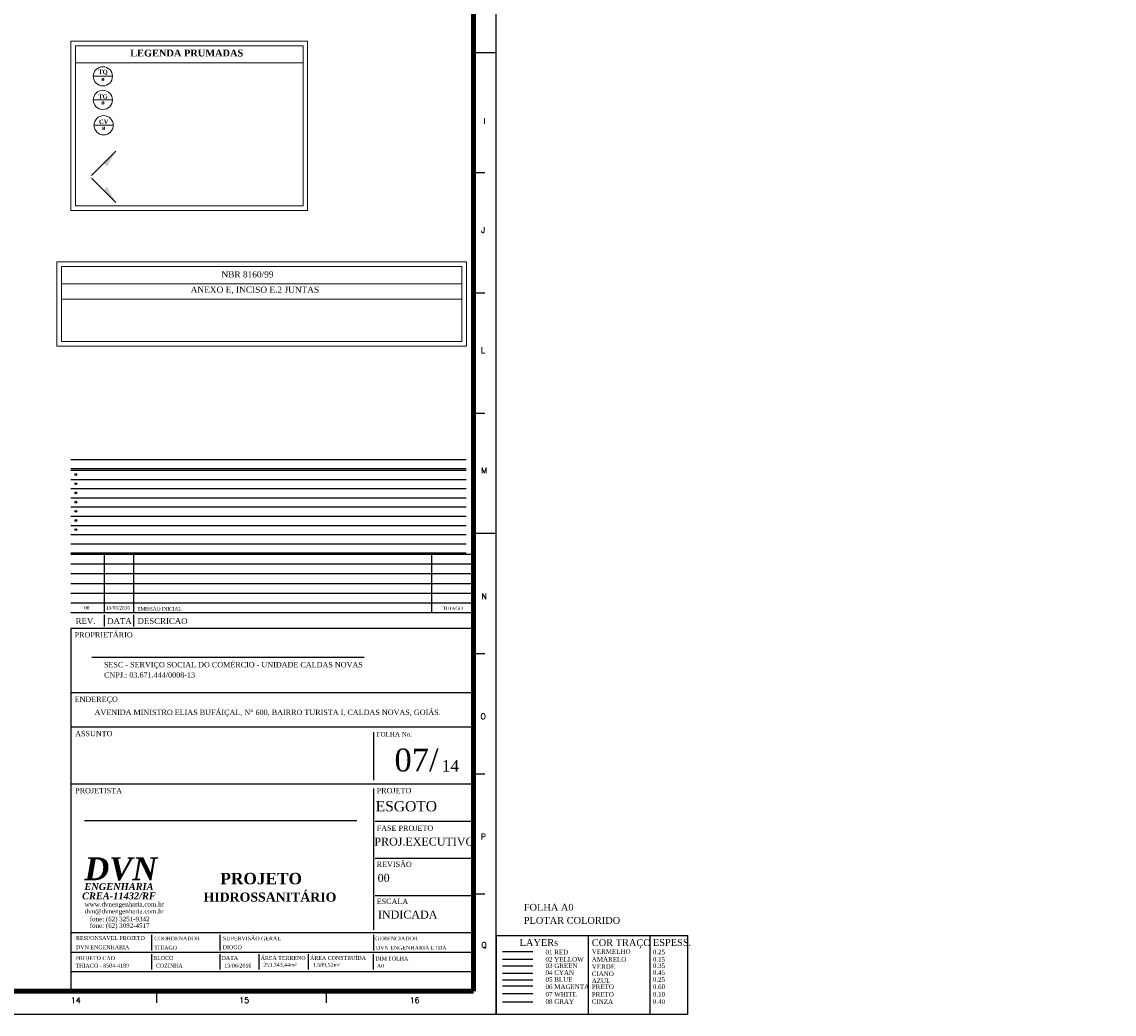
# Model space of a CAD drawing. Header units: millimetres. Extents: x 335 to 729716, y -1 to 84.
# Tile 2 of 4: x 433 to 481, y -1 to 43. Entities that reach past the tile are written whole.
import ezdxf

# ---------------------------------------------------------------- set-up
doc = ezdxf.new("R2010")
doc.units = ezdxf.units.MM
doc.header["$MEASUREMENT"] = 0
for name, color, linetype in [('2', 7, 'Continuous'), ('224', 1, 'Continuous'), ('229', 3, 'Continuous'), ('250', 4, 'Continuous'), ('255', 7, 'Continuous'), ('5', 5, 'Continuous'), ('8', 3, 'Continuous'), ('Margem', 4, 'Continuous'), ('Selo', 2, 'Continuous'), ('TEXTO', 7, 'Continuous'), ('TEXTO CARIMBO', 7, 'Continuous')]:
    doc.layers.add(name, color=color, linetype=linetype)
for name, color, linetype, lineweight in [('AP-Indicação coluna', 5, 'Continuous', 20), ('AP-Textos coluna', 7, 'Continuous', 20), ('Nível 1', 7, 'Continuous', 5), ('Textos', 7, 'Continuous', 5), ('TQ-Colunas', 7, 'Continuous', 20)]:
    doc.layers.add(name, color=color, linetype=linetype, lineweight=lineweight)
doc.styles.add('ROMANS', font='ROMANS')
doc.styles.add('TimesNewRoman', font='times.ttf')
doc.styles.add('TimesNewRomanN', font='timesbd.ttf')
doc.styles.add('TimesNewRomanNI', font='timesbi.ttf')

msp = doc.modelspace()

# ---------------------------------------------------------------- hatches: boundary and pattern name
at = {"layer": 'TQ-Colunas', "linetype": 'Continuous'}
for points in [[(436.969, 36.687), (437.111, 36.546), (437.5, 37.217), (436.969, 36.687)], [(436.969, 35.506), (437.111, 35.647), (437.5, 34.975), (436.969, 35.506)]]:
    msp.add_hatch(color=256, dxfattribs=at).paths.add_polyline_path(points)

# ---------------------------------------------------------------- linework, layer by layer
at = {"linetype": 'Continuous'}
for p, q in [((435.535, 22.867), (452.816, 22.867)), ((435.535, 22.465), (452.816, 22.465)), ((435.535, 22.064), (452.816, 22.064)), ((435.535, 21.662), (452.816, 21.662)), ((435.535, 21.26), (452.816, 21.26)), ((435.535, 20.859), (452.816, 20.859)), ((435.534, 20.457), (452.816, 20.457)), ((435.534, 20.056), (452.816, 20.056)), ((435.534, 19.654), (452.816, 19.654))]:
    msp.add_line(p, q, dxfattribs=at)
at = {"color": 6}
for p, q in [((453.134, 16.351), (435.534, 16.351)), ((435.534, 16.351), (435.534, 0.487)), ((453.134, 13.535), (435.534, 13.535)), ((453.134, 12.034), (435.534, 12.034)), ((448.758, 11.818), (448.758, 9.71)), ((453.134, 9.54), (435.534, 9.54)), ((448.758, 9.356), (448.758, 3.176)), ((453.134, 7.915), (448.833, 7.915)), ((453.134, 6.29), (448.833, 6.29)), ((453.134, 4.665), (448.833, 4.665)), ((453.134, 3.04), (435.534, 3.04)), ((439.053, 2.955), (439.053, 2.274)), ((442.039, 2.955), (442.039, 2.274)), ((448.758, 2.955), (448.758, 2.274)), ((453.134, 2.189), (435.534, 2.189)), ((439.053, 2.114), (439.053, 1.433)), ((442.039, 2.114), (442.039, 1.433)), ((443.747, 2.114), (443.747, 1.433)), ((445.908, 2.114), (445.908, 1.433)), ((448.756, 2.114), (448.756, 1.433)), ((453.134, 1.338), (435.534, 1.338)), ((455.725, 0.712), (454.405, 0.712))]:
    msp.add_line(p, q, dxfattribs=at)
at = {"color": 1}
msp.add_line((455.725, 2.21), (454.405, 2.21), dxfattribs=at)
at = {"color": 2}
msp.add_line((455.725, 1.88), (454.405, 1.88), dxfattribs=at)
at = {"color": 3}
msp.add_line((455.725, 1.588), (454.405, 1.588), dxfattribs=at)
at = {"color": 4}
msp.add_line((455.725, 1.27), (454.405, 1.27), dxfattribs=at)
at = {"color": 5}
msp.add_line((455.725, 0.979), (454.405, 0.979), dxfattribs=at)
msp.add_line((455.725, 0.369), (454.405, 0.369))
at = {"color": 8}
msp.add_line((455.725, 0.014), (454.405, 0.014), dxfattribs=at)
for centre in [(435.748, 23.079), (435.748, 22.677), (435.748, 22.275), (435.748, 21.874), (435.748, 21.472), (435.748, 21.071), (435.748, 20.669)]:
    msp.add_circle(centre, 0.0396)
at = {"layer": '2'}
msp.add_line((435.535, 23.269), (452.816, 23.269), dxfattribs=at)
at = {"layer": '224'}
for p, q in [((453.134, 17.032), (435.534, 17.032)), ((436.994, 16.949), (436.994, 16.438)), ((438.271, 16.949), (438.271, 16.438))]:
    msp.add_line(p, q, dxfattribs=at)
at = {"layer": '255'}
msp.add_line((435.535, 23.74), (452.816, 23.74), dxfattribs=at)
at = {"layer": '5', "color": 1}
for p, q in [((453.134, 19.585), (435.534, 19.585)), ((436.994, 19.585), (436.994, 17.032)), ((438.271, 19.585), (438.271, 17.032)), ((451.297, 19.585), (451.297, 17.032)), ((453.134, 19.16), (435.534, 19.16)), ((453.134, 18.734), (435.534, 18.734)), ((453.134, 18.308), (435.534, 18.308)), ((453.134, 17.883), (435.534, 17.883)), ((453.134, 17.457), (435.534, 17.457))]:
    msp.add_line(p, q, dxfattribs=at)
at = {"layer": '8'}
msp.add_line((435.535, 23.349), (452.816, 23.349), dxfattribs=at)
at = {"layer": 'AP-Indicação coluna', "color": 5}
for p, q in [((436.512, 40.491), (437.352, 40.491)), ((436.512, 39.46), (437.352, 39.46)), ((436.545, 38.351), (437.385, 38.351))]:
    msp.add_line(p, q, dxfattribs=at)
for centre in [(436.932, 40.491), (436.932, 39.46), (436.965, 38.351)]:
    msp.add_circle(centre, 0.42, dxfattribs=at)
at = {"layer": 'Margem', "color": 1}
for p, q in [((454.134, -0.513), (454.134, 83.587)), ((453.134, 41.537), (454.134, 41.537)), ((453.134, 36.281), (453.634, 36.281)), ((453.134, 31.024), (453.634, 31.024)), ((453.134, 25.768), (453.634, 25.768)), ((453.134, 20.512), (454.134, 20.512)), ((453.134, 15.256), (453.634, 15.256)), ((453.134, 9.999), (453.634, 9.999)), ((453.134, 4.743), (453.634, 4.743)), ((439.284, -0.013), (439.284, 0.487)), ((446.709, -0.013), (446.709, 0.487)), ((335.334, -0.513), (454.134, -0.513))]:
    msp.add_line(p, q, dxfattribs=at)
at = {"layer": 'Margem', "lineweight": 100}
for p, q in [((453.134, 82.587), (453.134, 0.487)), ((453.134, 0.487), (337.834, 0.487))]:
    msp.add_line(p, q, dxfattribs=at)
at = {"layer": 'Nível 1', "color": 7, "linetype": 'Continuous'}
for p, q in [((435.535, 42.031), (435.535, 34.63)), ((445.885, 42.031), (435.535, 42.031)), ((445.885, 34.63), (445.885, 42.031)), ((445.685, 41.831), (435.735, 41.831)), ((435.735, 41.831), (435.735, 34.83)), ((445.685, 34.83), (445.685, 41.831)), ((445.685, 41.075), (435.735, 41.075)), ((435.535, 34.63), (445.885, 34.63)), ((435.735, 34.83), (445.685, 34.83)), ((434.917, 32.38), (434.917, 28.697)), ((452.827, 32.38), (434.917, 32.38)), ((452.627, 32.18), (435.117, 32.18)), ((435.117, 32.18), (435.117, 28.897)), ((452.627, 28.897), (452.627, 32.18)), ((452.827, 28.697), (452.827, 32.38)), ((452.627, 31.424), (435.117, 31.424)), ((452.627, 30.748), (435.117, 30.748)), ((434.917, 28.697), (452.827, 28.697)), ((435.117, 28.897), (452.627, 28.897))]:
    msp.add_line(p, q, dxfattribs=at)
at = {"layer": 'Selo', "color": 7}
for p, q in [((448.357, 15.085), (436.45, 15.085)), ((448.031, 7.934), (436.124, 7.934))]:
    msp.add_line(p, q, dxfattribs=at)
at = {"layer": 'TEXTO', "color": 7}
for p, q in [((454.134, 2.92), (462.487, 2.92)), ((454.134, 2.92), (454.134, -0.513)), ((458.143, 2.92), (458.143, -0.513)), ((460.839, 2.92), (460.839, -0.513)), ((462.487, 2.92), (462.487, -0.513)), ((454.134, -0.513), (462.487, -0.513))]:
    msp.add_line(p, q, dxfattribs=at)
at = {"layer": 'TQ-Colunas', "linetype": 'Continuous'}
for p, q in [((436.439, 36.157), (437.5, 37.217)), ((436.439, 36.036), (437.5, 34.975))]:
    msp.add_line(p, q, dxfattribs=at)

# ---------------------------------------------------------------- texts
at = {"layer": '224', "color": 7, "attachment_point": 7, "line_spacing_factor": 0.9, "style": 'TimesNewRoman'}
for s, insert, char_height, width in [('REV.', (435.74, 16.545), 0.2554, 861.50156), ('DATA', (437.121, 16.545), 0.2554, 983.80241), ('DESCRICAO', (438.446, 16.545), 0.2554, 2192.42256), ('PROPRIETÁRIO', (435.695, 15.954), 0.23214, 2543.68561), ('SESC - SERVIÇO SOCIAL DO COMÉRCIO - UNIDADE CALDAS NOVAS', (436.979, 14.575), 0.23214, 1795.76436), ('{\\fTimes New Roman|b0|i0|c186|p18;CNPJ.: 03.671.444/0008-1}3', (436.984, 14.196), 0.23214, 1194.34848), ('ENDEREÇO', (435.695, 13.062), 0.2321, 1908.17474), ('AVENIDA MINISTRO ELIAS BUFÁIÇAL, N%%d 600, BAIRRO TURISTA I, CALDAS NOVAS, GOIÁS.', (436.569, 12.491), 0.23214, 2986.00873), ('ASSUNTO', (435.718, 11.637), 0.2321, 1627.36761), ('PROJETISTA', (435.718, 9.142), 0.2321, 2077.31588), ('PROJETO', (448.903, 9.14), 0.2321, 1589.59824), ('FASE PROJETO', (448.903, 7.498), 0.23214, 2563.39137), ('REVISÃO', (448.903, 5.918), 0.2321, 1497.63801), ('ESCALA', (448.903, 4.298), 0.2321, 1330.13902)]:
    msp.add_mtext(s, dxfattribs=dict(at, insert=insert, char_height=char_height, width=width))
at = {"layer": '229', "color": 7, "attachment_point": 7, "line_spacing_factor": 0.9, "style": 'TimesNewRoman'}
for s, insert, char_height, width in [('ESGOTO', (448.858, 8.347), 0.45, 3260.32635), ('PROJ.EXECUTIVO', (448.801, 6.85), 0.34796, 4262.03598), ('INDICADA', (448.959, 3.661), 0.348, 2337.32247)]:
    msp.add_mtext(s, dxfattribs=dict(at, insert=insert, char_height=char_height, width=width))
at = {"layer": '250', "color": 7, "insert": (448.945, 5.268), "char_height": 0.3483, "width": 543.78523, "attachment_point": 7, "line_spacing_factor": 0.9, "style": 'TimesNewRoman'}
msp.add_mtext('00', dxfattribs=at)
at = {"layer": '5', "color": 7, "attachment_point": 7, "line_spacing_factor": 0.9, "style": 'TimesNewRoman'}
for s, insert, char_height, width in [('00', (436.114, 17.175), 0.1516, 231.77731), ('13/06/2016', (437.063, 17.175), 0.1516, 2085.99579), ('EMISSÃO INICIAL', (438.434, 17.128), 0.15161, 1738.32983), ('THIAGO', (451.787, 17.151), 0.1516, 671.95089), ('RESPONSAVEL PROJETO', (435.755, 2.726), 0.17023, 2994.57224), ('COORDENADOR', (439.178, 2.707), 0.17023, 1922.48488), ('SUPERVISÃO GERAL', (442.181, 2.707), 0.17023, 2446.79894), ('GERENCIADOR', (448.839, 2.707), 0.17023, 1789.94016), ('DVN ENGENHARIA', (435.755, 2.322), 0.1702, 2165.28803), ('THIAGO', (439.178, 2.303), 0.1702, 775.32795), ('DIOGO', (442.17, 2.322), 0.1702, 775.32795), ('DVN ENGENHARIA LTDA', (448.869, 2.299), 0.1702, 2846.77901), ('PROJETO CAD', (435.735, 1.846), 0.17023, 1710.17874), ('BLOCO', (439.134, 1.856), 0.1702, 841.01382), ('DATA', (442.12, 1.856), 0.17, 641.61027), ('ÁREA TERRENO', (443.828, 1.856), 0.17004, 641.61027), ('ÁREA CONSTRUÍDA', (445.989, 1.856), 0.17004, 641.61027), ('DIM FOLHA', (448.845, 1.828), 0.1702, 1309.0257), ('THIAGO - 8504-4180', (435.735, 1.52), 0.17004, 2138.3099), ('COZINHA', (439.254, 1.52), 0.17, 2137.13694), ('13/06/2016', (442.24, 1.52), 0.17, 1203.45911), ('253.343,44m²', (443.948, 1.52), 0.17004, 1203.45911), ('1.589,52m²', (446.109, 1.52), 0.17, 1203.45911), ('A0', (448.912, 1.512), 0.1702, 294.41349)]:
    msp.add_mtext(s, dxfattribs=dict(at, insert=insert, char_height=char_height, width=width))
at = {"layer": 'AP-Textos coluna', "attachment_point": 8, "line_spacing_factor": 0.798, "style": 'TimesNewRomanN'}
for s, insert, char_height, width in [('TQ', (436.935, 40.542), 0.1883, 246.35471), ('ø', (436.935, 40.278), 0.188, 115.67104), ('TG', (436.935, 39.511), 0.1883, 246.35471), ('ø', (436.935, 39.247), 0.188, 115.67104), ('CV', (436.968, 38.402), 0.1883, 246.27145), ('ø', (436.968, 38.138), 0.188, 115.67104)]:
    msp.add_mtext(s, dxfattribs=dict(at, insert=insert, char_height=char_height, width=width))
at = {"layer": 'Margem', "color": 1, "char_height": 0.25, "attachment_point": 8, "line_spacing_factor": 0.798, "style": 'ROMANS'}
for s, insert, width in [('I', (453.62, 38.408), 0.36977), ('J', (453.555, 33.65), 0.66818), ('L', (453.546, 28.392), 0.73953), ('M', (453.602, 23.138), 1.1093), ('N', (453.602, 17.634), 0.9601), ('O', (453.555, 12.382), 1.03146), ('P', (453.567, 7.124), 0.88874), ('Q', (453.596, 2.363), 1.03146), ('14', (435.75, -0.031), 1.47907), ('15', (443.109, -0.028), 1.47907), ('16', (450.563, -0.028), 1.47907)]:
    msp.add_mtext(s, dxfattribs=dict(at, insert=insert, width=width))
at = {"layer": 'Selo', "color": 7, "insert": (448.903, 11.62), "char_height": 0.2, "width": 1417.72019, "attachment_point": 7, "line_spacing_factor": 0.798, "style": 'TimesNewRoman'}
msp.add_mtext('FOLHA No.', dxfattribs=at)
at = {"layer": 'Selo', "color": 5, "attachment_point": 8, "line_spacing_factor": 0.798, "style": 'TimesNewRoman'}
for s, insert, char_height, width in [('07/', (450.646, 10.083), 1, 2197.58359), ('14', (452.128, 10.096), 0.5, 1649.36013)]:
    msp.add_mtext(s, dxfattribs=dict(at, insert=insert, char_height=char_height, width=width))
at = {"layer": 'TEXTO CARIMBO', "color": 5, "attachment_point": 7, "line_spacing_factor": 0.9, "style": 'TimesNewRomanN'}
for s, insert, char_height, width in [('PROJETO', (442.069, 5.157), 0.5, 7750.39128), ('HIDROSSANITÁRIO', (441.332, 4.399), 0.4, 3464.46085)]:
    msp.add_mtext(s, dxfattribs=dict(at, insert=insert, char_height=char_height, width=width))
at = {"layer": 'TEXTO CARIMBO', "color": 7, "attachment_point": 7, "line_spacing_factor": 0.9, "style": 'TimesNewRoman'}
for s, insert, char_height, width in [('www.dvnengenharia.com.br', (436.133, 4.122), 0.2, 3191.23888), ('FOLHA A0', (455.334, 4.005), 0.3, 128.1604), ('dvn@dvnengenharia.com.br', (436.133, 3.823), 0.2, 3195.34425), ('PLOTAR COLORIDO', (455.334, 3.431), 0.3, 248.12373), ('fone: (62) 3251-9342', (436.358, 3.48), 0.2, 2407.11372), ('fone: (62) 3092-4517', (436.358, 3.193), 0.2, 2407.11372), ('LAYERs', (455.152, 2.465), 0.3, 99.27551), ('COR TRAÇO', (458.307, 2.366), 0.3, 151.97091), ('ESPESS.', (460.978, 2.465), 0.3, 98.49484), ('01 RED', (456.285, 2.098), 0.2, 58.52925), ('02 YELLOW', (456.285, 1.778), 0.2, 98.19226), ('VERMELHO', (458.307, 2.119), 0.2, 99.85951), ('AMARELO', (458.307, 1.778), 0.2, 88.89076), ('0.25', (460.978, 2.098), 0.2, 31.59), ('0.15', (460.978, 1.778), 0.2, 31.59), ('03 GREEN ', (456.285, 1.5), 0.2, 86.96026), ('04 CYAN   ', (456.285, 1.201), 0.2, 86.96026), ('VERDE', (458.307, 1.464), 0.2, 59.93325), ('0.35', (460.978, 1.5), 0.2, 31.59), ('0.45', (460.978, 1.201), 0.2, 31.59), ('05 BLUE  ', (456.285, 0.902), 0.2, 78.4485), ('AZUL', (458.307, 0.849), 0.2, 47.9115), ('CIANO', (458.307, 1.15), 0.2, 56.94975), ('0.25', (460.978, 0.902), 0.2, 31.59), ('06 MAGENTA', (456.285, 0.582), 0.2, 112.40776), ('07 WHITE  ', (456.285, 0.249), 0.2, 89.15401), ('PRETO', (458.307, 0.582), 0.2, 56.94975), ('PRETO', (458.307, 0.249), 0.2, 56.94975), ('0.60', (460.978, 0.582), 0.2, 31.59), ('0.10', (460.978, 0.249), 0.2, 31.59), ('08 GRAY', (456.285, -0.066), 0.2, 73.5345), ('CINZA', (458.307, -0.066), 0.2, 54.9315), ('0.40', (460.978, -0.066), 0.2, 31.59)]:
    msp.add_mtext(s, dxfattribs=dict(at, insert=insert, char_height=char_height, width=width))
at = {"layer": 'Textos', "line_spacing_factor": 0.9}
for s, insert, char_height, width, attachment_point, style in [('LEGENDA PRUMADAS', (438.123, 41.354), 0.3, 2969.6, 7, 'TimesNewRomanN'), ('NBR 8160/99', (442.115, 31.693), 0.27, 1845.248, 7, 'TimesNewRoman'), ('ANEXO E, INCISO E.2 JUNTAS', (440.769, 30.964), 0.27, 4333.568, 7, 'TimesNewRoman'), ('CREA-11432/RF', (437.633, 4.503), 0.3, 3029.6047, 8, 'TimesNewRomanNI')]:
    msp.add_mtext(s, dxfattribs=dict(at, insert=insert, char_height=char_height, width=width, attachment_point=attachment_point, style=style))
at = {"layer": 'Textos', "color": 3, "attachment_point": 8, "line_spacing_factor": 0.9, "style": 'TimesNewRomanNI'}
for s, insert, char_height, width in [('DVN', (437.716, 5.321), 1, 3466.85891), ('ENGENHARIA', (437.633, 4.91), 0.3, 2834.8148)]:
    msp.add_mtext(s, dxfattribs=dict(at, insert=insert, char_height=char_height, width=width))

doc.saveas('drawing.dxf')
